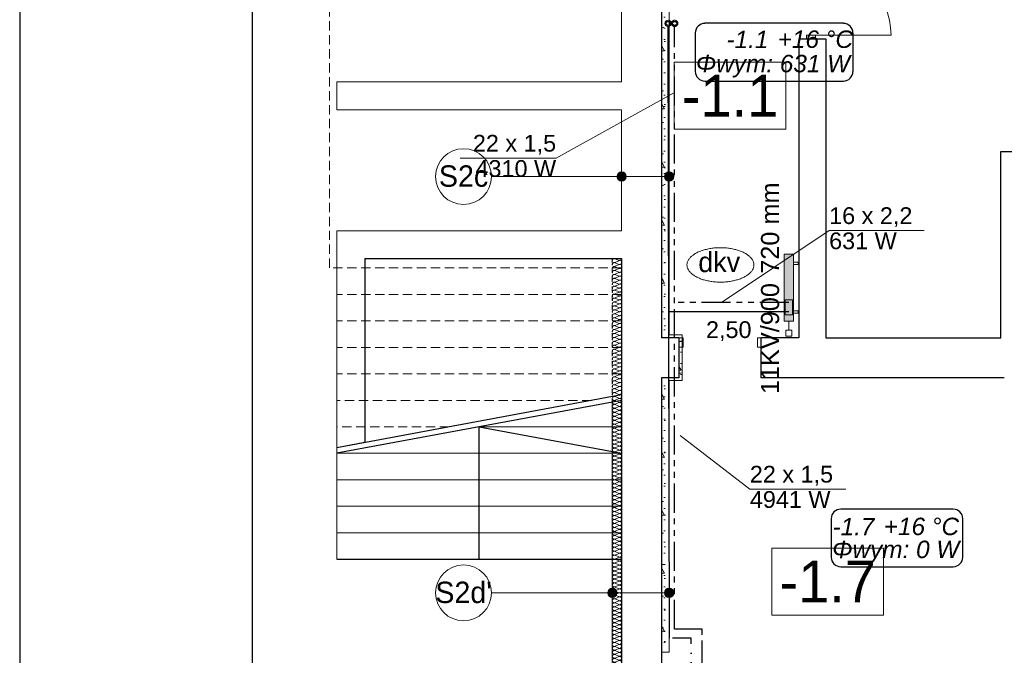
# Model space of a CAD drawing. Header units: millimetres. Extents: x -17429 to 155243, y -2908 to 188569.
# Tile 3 of 113: x -17310 to -6728, y 14084 to 20913. Entities that reach past the tile are written whole.
import ezdxf
from ezdxf.lldxf.tags import DXFTag

# ---------------------------------------------------------------- set-up
doc = ezdxf.new("R2010")
doc.units = ezdxf.units.MM
doc.header["$MEASUREMENT"] = 0
for name, pattern in [('DIVIDEX2', [2.5, 1, -0.5, 0, -0.5, 0, -0.5]), ('Hidden Line', [100, 50, -50]), ('Krawędzie ukryte', [150, 100, -50]), ('PHANTOM', [2.5, 1.25, -0.25, 0.25, -0.25, 0.25, -0.25])]:
    doc.linetypes.add(name, pattern=pattern)
doc.layers.get('0').update_dxf_attribs({"lineweight": 5})
for name, color, linetype in [('#podkład', 252, 'Continuous'), ('_TABELA', 7, 'Continuous'), ('Arch ocieplenie', 252, 'Continuous'), ('Arch opisy', 252, 'Continuous'), ('IS_Armatura_podłączeniowa_grz._dolnozas.', 255, 'SOLID'), ('IS_Armatura_Therm', 7, 'SOLID'), ('IS_Grafika', 7, 'SOLID'), ('IS_Grzejniki_Plan_rzut', 7, 'SOLID'), ('IS_Opisy_działek_Therm', 7, 'SOLID'), ('IS_Powrót', 5, 'DASH'), ('IS_Text_Armatury_Therm', 7, 'Continuous'), ('IS_Text_Konstrukcji', 7, 'Continuous'), ('IS_Text_Odbiornikow_Therm', 7, 'Continuous'), ('IS_Zasilanie', 1, 'SOLID')]:
    doc.layers.add(name, color=color, linetype=linetype)
doc.layers.add('arch izolacje_Nr_Pióra__3', color=7, linetype='Continuous', lineweight=13, true_color=0xff6600)
doc.layers.add('Arch ocieplenie_Nr_Pióra__22', color=7, linetype='Continuous', lineweight=9, true_color=0x7f7f7f)
for name, color, linetype, lineweight in [('Arch ocieplenie_Nr_Pióra__21', 252, 'Continuous', 13), ('Arch opisy_Nr_Pióra__1', 252, 'Continuous', 25), ('Arch opisy_Nr_Pióra__21', 252, 'Continuous', 13), ('INWENT. DRZWI_Nr_Pióra__21', 7, 'Continuous', 13), ('INWENT.ŚCIANY_Nr_Pióra__1', 252, 'Continuous', 25), ('Istniejące schody_Nr_Pióra__21', 7, 'Continuous', 13)]:
    doc.layers.add(name, color=color, linetype=linetype, lineweight=lineweight)
doc.styles.add('GENERATED_STYLE_3', font='txt')
doc.styles.add('GENERATED_STYLE_4', font='txt')
doc.styles.add('MtXpl_Arial', font='txt', dxfattribs={"height": 0.2})
doc.styles.get("Standard").update_dxf_attribs({"font": 'arial.ttf', "bigfont": 'BIGFONT.SHX'})
tags = doc.linetypes.add('DASH', pattern=[15, 10, -5]).pattern_tags.tags
tags[6:7] = [DXFTag(74, 4), DXFTag(75, 0), DXFTag(340, '0'), DXFTag(46, 0.0), DXFTag(50, 0.0), DXFTag(44, 0.0), DXFTag(45, 0.0)]
tags[4:5] = [DXFTag(74, 4), DXFTag(75, 0), DXFTag(340, '0'), DXFTag(46, 0.0), DXFTag(50, 0.0), DXFTag(44, 0.0), DXFTag(45, 0.0)]
tags = doc.linetypes.add('SOLID', pattern=[10, 10, 0]).pattern_tags.tags
tags[6:7] = [DXFTag(74, 4), DXFTag(75, 0), DXFTag(340, '0'), DXFTag(46, 0.0), DXFTag(50, 0.0), DXFTag(44, 0.0), DXFTag(45, 0.0)]
tags[4:5] = [DXFTag(74, 4), DXFTag(75, 0), DXFTag(340, '0'), DXFTag(46, 0.0), DXFTag(50, 0.0), DXFTag(44, 0.0), DXFTag(45, 0.0)]
pattern_1 = [(0, (0, 0), (0, 623.538), [60, -300]), (0, (180, 311.8), (0, 623.538), [60, -300]), (60, (0, 0), (-540, 311.769), [60, -300]), (60, (360, 0), (-540, 311.769), [60, -300]), (120, (60, 0), (540, 311.769), [60, -300]), (120, (420, 0), (540, 311.769), [60, -300]), (0, (0, 60), (0, 120), [0, -120, 0, -180]), (45, (60, 60), (-84.8528, 84.8528), [0, -90, 0, -150])]

# ---------------------------------------------------------------- blocks, each defined once
blk = doc.blocks.new('Izolacja cieplna 14_77', base_point=(-10841, 16865))
at = {"layer": 'Arch ocieplenie_Nr_Pióra__22', "linetype": 'Continuous'}
for p, q in [((-10911, 16863), (-10871, 16845)), ((-10871, 16841), (-10911, 16824)), ((-10911, 16820), (-10871, 16802)), ((-10871, 16799), (-10911, 16781)), ((-10911, 16777), (-10871, 16760)), ((-10871, 16756), (-10911, 16738)), ((-10911, 16735), (-10871, 16717)), ((-10871, 16714), (-10911, 16696)), ((-10911, 16692), (-10871, 16674)), ((-10871, 16671), (-10911, 16653)), ((-10911, 16650), (-10871, 16632)), ((-10871, 16628), (-10911, 16611)), ((-10911, 16607), (-10871, 16589)), ((-10871, 16586), (-10911, 16568)), ((-10911, 16564), (-10871, 16547)), ((-10871, 16543), (-10911, 16525)), ((-10911, 16522), (-10871, 16504)), ((-10871, 16500), (-10911, 16483)), ((-10911, 16479), (-10871, 16461)), ((-10871, 16458), (-10911, 16440)), ((-10911, 16436), (-10871, 16419)), ((-10871, 16415), (-10911, 16397)), ((-10911, 16394), (-10871, 16376)), ((-10871, 16373), (-10911, 16355)), ((-10911, 16351), (-10871, 16333)), ((-10871, 16330), (-10911, 16312)), ((-10911, 16309), (-10871, 16291)), ((-10871, 16287), (-10911, 16270)), ((-10911, 16266), (-10871, 16248)), ((-10871, 16245), (-10911, 16227)), ((-10911, 16223), (-10871, 16206)), ((-10871, 16202), (-10911, 16184)), ((-10911, 16181), (-10871, 16163)), ((-10871, 16159), (-10911, 16142)), ((-10911, 16138), (-10871, 16120)), ((-10871, 16117), (-10911, 16099)), ((-10911, 16095), (-10871, 16078)), ((-10871, 16074), (-10911, 16056)), ((-10911, 16053), (-10871, 16035)), ((-10871, 16031), (-10911, 16014)), ((-10911, 16010), (-10871, 15992)), ((-10871, 15989), (-10911, 15971)), ((-10911, 15968), (-10871, 15950)), ((-10871, 15946), (-10911, 15928)), ((-10911, 15925), (-10871, 15907)), ((-10871, 15904), (-10911, 15886)), ((-10911, 15882), (-10871, 15865)), ((-10871, 15861), (-10911, 15843)), ((-10911, 15840), (-10871, 15822)), ((-10871, 15818), (-10911, 15801)), ((-10911, 15797), (-10871, 15779)), ((-10871, 15776), (-10911, 15758)), ((-10911, 15754), (-10871, 15737)), ((-10871, 15733), (-10911, 15715)), ((-10911, 15712), (-10871, 15694)), ((-10871, 15690), (-10911, 15673)), ((-10911, 15669), (-10871, 15651)), ((-10871, 15648), (-10911, 15630)), ((-10911, 15626), (-10871, 15609)), ((-10871, 15605), (-10911, 15587)), ((-10911, 15584), (-10871, 15566)), ((-10871, 15563), (-10911, 15545)), ((-10911, 15541), (-10871, 15523)), ((-10871, 15520), (-10911, 15502)), ((-10911, 15499), (-10871, 15481)), ((-10871, 15477), (-10911, 15460)), ((-10911, 15456), (-10871, 15438)), ((-10871, 15435), (-10911, 15417)), ((-10911, 15413), (-10871, 15396)), ((-10871, 15392), (-10911, 15374)), ((-10911, 15371), (-10871, 15353)), ((-10871, 15349), (-10911, 15332)), ((-10911, 15328), (-10871, 15310)), ((-10871, 15307), (-10911, 15289)), ((-10911, 15285), (-10871, 15268)), ((-10871, 15264), (-10911, 15246)), ((-10911, 15243), (-10871, 15225)), ((-10871, 15222), (-10911, 15204)), ((-10911, 15200), (-10871, 15182)), ((-10871, 15179), (-10911, 15161)), ((-10911, 15158), (-10871, 15140)), ((-10871, 15136), (-10911, 15119)), ((-10911, 15115), (-10871, 15097)), ((-10871, 15094), (-10911, 15076)), ((-10911, 15072), (-10871, 15055)), ((-10871, 15051), (-10911, 15033)), ((-10911, 15030), (-10871, 15012)), ((-10871, 15008), (-10911, 14991)), ((-10911, 14987), (-10871, 14969)), ((-10871, 14966), (-10911, 14948)), ((-10911, 14944), (-10871, 14927)), ((-10871, 14923), (-10911, 14905)), ((-10911, 14902), (-10871, 14884)), ((-10871, 14880), (-10911, 14863)), ((-10911, 14859), (-10871, 14841)), ((-10871, 14838), (-10911, 14820)), ((-10911, 14817), (-10871, 14799)), ((-10871, 14795), (-10911, 14777)), ((-10911, 14774), (-10871, 14756)), ((-10871, 14753), (-10911, 14735)), ((-10911, 14731), (-10871, 14714)), ((-10871, 14710), (-10911, 14692)), ((-10911, 14689), (-10871, 14671)), ((-10871, 14667), (-10911, 14650)), ((-10911, 14646), (-10871, 14628)), ((-10871, 14625), (-10911, 14607)), ((-10911, 14603), (-10871, 14586)), ((-10871, 14582), (-10911, 14564)), ((-10911, 14561), (-10871, 14543)), ((-10871, 14539), (-10911, 14522)), ((-10911, 14518), (-10871, 14500)), ((-10871, 14497), (-10911, 14479)), ((-10911, 14475), (-10871, 14458)), ((-10871, 14454), (-10911, 14436)), ((-10911, 14433), (-10871, 14415)), ((-10871, 14412), (-10911, 14394)), ((-10911, 14390), (-10871, 14373)), ((-10871, 14369), (-10911, 14351)), ((-10911, 14348), (-10871, 14330)), ((-10871, 14326), (-10911, 14309)), ((-10911, 14305), (-10871, 14287)), ((-10871, 14284), (-10911, 14266)), ((-10911, 14262), (-10871, 14245)), ((-10871, 14241), (-10911, 14223)), ((-10911, 14220), (-10871, 14202)), ((-10871, 14198), (-10911, 14181)), ((-10911, 14177), (-10871, 14159)), ((-10871, 14156), (-10911, 14138)), ((-10911, 14134), (-10871, 14117)), ((-10871, 14113), (-10911, 14095)), ((-10911, 14092), (-10871, 14074)), ((-10871, 14071), (-10911, 14053)), ((-10911, 14049), (-10871, 14031)), ((-10871, 14028), (-10911, 14010)), ((-10911, 14007), (-10871, 13989)), ((-10871, 13985), (-10911, 13968)), ((-10911, 13964), (-10871, 13946)), ((-10871, 13943), (-10911, 13925)), ((-10911, 13921), (-10871, 13904)), ((-10871, 13900), (-10911, 13882)), ((-10911, 13879), (-10871, 13861)), ((-10871, 13857), (-10911, 13840)), ((-10911, 13836), (-10871, 13818)), ((-10871, 13815), (-10911, 13797)), ((-10911, 13793), (-10871, 13776)), ((-10871, 13772), (-10911, 13754)), ((-10911, 13751), (-10871, 13733)), ((-10871, 13729), (-10911, 13712)), ((-10911, 13708), (-10871, 13690)), ((-10871, 13687), (-10911, 13669)), ((-10911, 13666), (-10871, 13648)), ((-10871, 13644), (-10911, 13626)), ((-10911, 13623), (-10871, 13605)), ((-10871, 13602), (-10911, 13584)), ((-10911, 13580), (-10871, 13563)), ((-10871, 13559), (-10911, 13541)), ((-10911, 13538), (-10871, 13520)), ((-10871, 13516), (-10911, 13499)), ((-10911, 13495), (-10871, 13477)), ((-10871, 13474), (-10911, 13456)), ((-10911, 13452), (-10871, 13435)), ((-10871, 13431), (-10911, 13413)), ((-10911, 13410), (-10871, 13392)), ((-10871, 13388), (-10911, 13371)), ((-10911, 13367), (-10871, 13349)), ((-10871, 13346), (-10911, 13328)), ((-10911, 13324), (-10871, 13307)), ((-10871, 13303), (-10911, 13285)), ((-10911, 13282), (-10871, 13264)), ((-10871, 13261), (-10911, 13243)), ((-10911, 13239), (-10871, 13222)), ((-10871, 13218), (-10911, 13200)), ((-10911, 13197), (-10871, 13179)), ((-10871, 13175), (-10911, 13158)), ((-10911, 13154), (-10871, 13136)), ((-10871, 13133), (-10911, 13115)), ((-10911, 13111), (-10871, 13094)), ((-10871, 13090), (-10911, 13072)), ((-10911, 13069), (-10871, 13051)), ((-10871, 13047), (-10911, 13030)), ((-10911, 13026), (-10871, 13008)), ((-10871, 13005), (-10911, 12987)), ((-10911, 12983), (-10871, 12966)), ((-10871, 12962), (-10911, 12944)), ((-10911, 12941), (-10871, 12923)), ((-10871, 12920), (-10911, 12902)), ((-10911, 12898), (-10871, 12880)), ((-10871, 12877), (-10911, 12859)), ((-10911, 12856), (-10871, 12838)), ((-10871, 12834), (-10911, 12817)), ((-10911, 12813), (-10871, 12795)), ((-10871, 12792), (-10911, 12774)), ((-10911, 12770), (-10871, 12753)), ((-10871, 12749), (-10911, 12731)), ((-10911, 12728), (-10871, 12710)), ((-10871, 12706), (-10911, 12689)), ((-10911, 12685), (-10871, 12667)), ((-10871, 12664), (-10911, 12646)), ((-10911, 12642), (-10871, 12625)), ((-10871, 12621), (-10911, 12603)), ((-10911, 12600), (-10871, 12582)), ((-10871, 12578), (-10911, 12561)), ((-10911, 12557), (-10871, 12539)), ((-10871, 12536), (-10911, 12518)), ((-10911, 12515), (-10871, 12497)), ((-10871, 12493), (-10911, 12475)), ((-10911, 12472), (-10871, 12454)), ((-10871, 12451), (-10911, 12433)), ((-10911, 12429), (-10871, 12412)), ((-10871, 12408), (-10911, 12390)), ((-10911, 12387), (-10871, 12369)), ((-10871, 12365), (-10911, 12348)), ((-10911, 12344), (-10871, 12326)), ((-10871, 12323), (-10911, 12305)), ((-10911, 12301), (-10871, 12284)), ((-10871, 12280), (-10911, 12262)), ((-10911, 12259), (-10871, 12241)), ((-10871, 12237), (-10911, 12220)), ((-10911, 12216), (-10871, 12198)), ((-10871, 12195), (-10911, 12177)), ((-10911, 12174), (-10871, 12156)), ((-10871, 12152), (-10911, 12134)), ((-10911, 12131), (-10871, 12113)), ((-10871, 12110), (-10911, 12092)), ((-10911, 12088), (-10871, 12071)), ((-10871, 12067), (-10911, 12049)), ((-10911, 12046), (-10871, 12028)), ((-10871, 12024), (-10911, 12007)), ((-10911, 12003), (-10871, 11985)), ((-10871, 11982), (-10911, 11964)), ((-10911, 11960), (-10871, 11943)), ((-10871, 11939), (-10911, 11921)), ((-10911, 11918), (-10871, 11900)), ((-10871, 11896), (-10911, 11879)), ((-10911, 11875), (-10871, 11857)), ((-10871, 11854), (-10911, 11836)), ((-10911, 11832), (-10871, 11815)), ((-10871, 11811), (-10911, 11793)), ((-10911, 11790), (-10871, 11772)), ((-10871, 11769), (-10911, 11751)), ((-10911, 11747), (-10871, 11729)), ((-10871, 11726), (-10911, 11708)), ((-10911, 11705), (-10871, 11687)), ((-10871, 11683), (-10911, 11666)), ((-10911, 11662), (-10871, 11644)), ((-10871, 11641), (-10911, 11623)), ((-10911, 11619), (-10871, 11602)), ((-10871, 11598), (-10911, 11580)), ((-10911, 11577), (-10871, 11559)), ((-10871, 11555), (-10911, 11538))]:
    blk.add_line(p, q, dxfattribs=at)
for centre, start_param, end_param in [((-10920, 16843), 2.728799, 6.695979), ((-10862, 16865), 5.870392, 7.853982), ((-10862, 16822), 5.870392, 9.837571), ((-10920, 16801), 2.728799, 6.695979), ((-10920, 16758), 2.728799, 6.695979), ((-10920, 16715), 2.728799, 6.695979), ((-10862, 16779), 5.870392, 9.837571), ((-10862, 16737), 5.870392, 9.837571), ((-10920, 16673), 2.728799, 6.695979), ((-10920, 16630), 2.728799, 6.695979), ((-10862, 16694), 5.870392, 9.837571), ((-10862, 16651), 5.870392, 9.837571), ((-10862, 16609), 5.870392, 9.837571), ((-10920, 16587), 2.728799, 6.695979), ((-10920, 16545), 2.728799, 6.695979), ((-10920, 16502), 2.728799, 6.695979), ((-10862, 16566), 5.870392, 9.837571), ((-10862, 16523), 5.870392, 9.837571), ((-10920, 16460), 2.728799, 6.695979), ((-10920, 16417), 2.728799, 6.695979), ((-10862, 16481), 5.870392, 9.837571), ((-10862, 16438), 5.870392, 9.837571), ((-10862, 16396), 5.870392, 9.837571), ((-10920, 16374), 2.728799, 6.695979), ((-10920, 16332), 2.728799, 6.695979), ((-10920, 16289), 2.728799, 6.695979), ((-10862, 16353), 5.870392, 9.837571), ((-10862, 16310), 5.870392, 9.837571), ((-10920, 16246), 2.728799, 6.695979), ((-10920, 16204), 2.728799, 6.695979), ((-10862, 16268), 5.870392, 9.837571), ((-10862, 16225), 5.870392, 9.837571), ((-10862, 16182), 5.870392, 9.837571), ((-10920, 16161), 2.728799, 6.695979), ((-10920, 16119), 2.728799, 6.695979), ((-10920, 16076), 2.728799, 6.695979), ((-10862, 16140), 5.870392, 9.837571), ((-10862, 16097), 5.870392, 9.837571), ((-10920, 16033), 2.728799, 6.695979), ((-10920, 15991), 2.728799, 6.695979), ((-10862, 16055), 5.870392, 9.837571), ((-10862, 16012), 5.870392, 9.837571), ((-10862, 15969), 5.870392, 9.837571), ((-10920, 15948), 2.728799, 6.695979), ((-10920, 15905), 2.728799, 6.695979), ((-10920, 15863), 2.728799, 6.695979), ((-10862, 15927), 5.870392, 9.837571), ((-10862, 15884), 5.870392, 9.837571), ((-10920, 15820), 2.728799, 6.695979), ((-10920, 15777), 2.728799, 6.695979), ((-10862, 15841), 5.870392, 9.837571), ((-10862, 15799), 5.870392, 9.837571), ((-10862, 15756), 5.870392, 9.837571), ((-10920, 15735), 2.728799, 6.695979), ((-10920, 15692), 2.728799, 6.695979), ((-10920, 15650), 2.728799, 6.695979), ((-10862, 15714), 5.870392, 9.837571), ((-10862, 15671), 5.870392, 9.837571), ((-10920, 15607), 2.728799, 6.695979), ((-10920, 15564), 2.728799, 6.695979), ((-10862, 15628), 5.870392, 9.837571), ((-10862, 15586), 5.870392, 9.837571), ((-10862, 15543), 5.870392, 9.837571), ((-10920, 15522), 2.728799, 6.695979), ((-10920, 15479), 2.728799, 6.695979), ((-10920, 15436), 2.728799, 6.695979), ((-10862, 15500), 5.870392, 9.837571), ((-10862, 15458), 5.870392, 9.837571), ((-10920, 15394), 2.728799, 6.695979), ((-10920, 15351), 2.728799, 6.695979), ((-10862, 15415), 5.870392, 9.837571), ((-10862, 15373), 5.870392, 9.837571), ((-10862, 15330), 5.870392, 9.837571), ((-10920, 15309), 2.728799, 6.695979), ((-10920, 15266), 2.728799, 6.695979), ((-10920, 15223), 2.728799, 6.695979), ((-10862, 15287), 5.870392, 9.837571), ((-10862, 15245), 5.870392, 9.837571), ((-10920, 15181), 2.728799, 6.695979), ((-10920, 15138), 2.728799, 6.695979), ((-10862, 15202), 5.870392, 9.837571), ((-10862, 15159), 5.870392, 9.837571), ((-10862, 15117), 5.870392, 9.837571), ((-10920, 15095), 2.728799, 6.695979), ((-10920, 15053), 2.728799, 6.695979), ((-10920, 15010), 2.728799, 6.695979), ((-10862, 15074), 5.870392, 9.837571), ((-10862, 15031), 5.870392, 9.837571), ((-10920, 14968), 2.728799, 6.695979), ((-10920, 14925), 2.728799, 6.695979), ((-10862, 14989), 5.870392, 9.837571), ((-10862, 14946), 5.870392, 9.837571), ((-10862, 14904), 5.870392, 9.837571), ((-10920, 14882), 2.728799, 6.695979), ((-10920, 14840), 2.728799, 6.695979), ((-10920, 14797), 2.728799, 6.695979), ((-10862, 14861), 5.870392, 9.837571), ((-10862, 14818), 5.870392, 9.837571), ((-10920, 14754), 2.728799, 6.695979), ((-10920, 14712), 2.728799, 6.695979), ((-10862, 14776), 5.870392, 9.837571), ((-10862, 14733), 5.870392, 9.837571), ((-10862, 14690), 5.870392, 9.837571), ((-10920, 14669), 2.728799, 6.695979), ((-10920, 14626), 2.728799, 6.695979), ((-10920, 14584), 2.728799, 6.695979), ((-10862, 14648), 5.870392, 9.837571), ((-10862, 14605), 5.870392, 9.837571), ((-10920, 14541), 2.728799, 6.695979), ((-10920, 14499), 2.728799, 6.695979), ((-10862, 14563), 5.870392, 9.837571), ((-10862, 14520), 5.870392, 9.837571), ((-10862, 14477), 5.870392, 9.837571), ((-10920, 14456), 2.728799, 6.695979), ((-10920, 14413), 2.728799, 6.695979), ((-10920, 14371), 2.728799, 6.695979), ((-10862, 14435), 5.870392, 9.837571), ((-10862, 14392), 5.870392, 9.837571), ((-10920, 14328), 2.728799, 6.695979), ((-10920, 14285), 2.728799, 6.695979), ((-10862, 14349), 5.870392, 9.837571), ((-10862, 14307), 5.870392, 9.837571), ((-10862, 14264), 5.870392, 9.837571), ((-10920, 14243), 2.728799, 6.695979), ((-10920, 14200), 2.728799, 6.695979), ((-10920, 14158), 2.728799, 6.695979), ((-10862, 14222), 5.870392, 9.837571), ((-10862, 14179), 5.870392, 9.837571), ((-10920, 14115), 2.728799, 6.695979), ((-10920, 14072), 2.728799, 6.695979), ((-10862, 14136), 5.870392, 9.837571), ((-10862, 14094), 5.870392, 9.837571), ((-10862, 14051), 5.870392, 9.837571), ((-10920, 14030), 2.728799, 6.695979), ((-10920, 13987), 2.728799, 6.695979), ((-10920, 13944), 2.728799, 6.695979), ((-10862, 14008), 5.870392, 9.837571), ((-10862, 13966), 5.870392, 9.837571), ((-10920, 13902), 2.728799, 6.695979), ((-10920, 13859), 2.728799, 6.695979), ((-10862, 13923), 5.870392, 9.837571), ((-10862, 13880), 5.870392, 9.837571), ((-10920, 13817), 2.728799, 6.695979), ((-10920, 13774), 2.728799, 6.695979), ((-10862, 13838), 5.870392, 9.837571), ((-10862, 13795), 5.870392, 9.837571), ((-10862, 13753), 5.870392, 9.837571), ((-10920, 13731), 2.728799, 6.695979), ((-10920, 13689), 2.728799, 6.695979), ((-10920, 13646), 2.728799, 6.695979), ((-10862, 13710), 5.870392, 9.837571), ((-10862, 13667), 5.870392, 9.837571), ((-10920, 13603), 2.728799, 6.695979), ((-10920, 13561), 2.728799, 6.695979), ((-10862, 13625), 5.870392, 9.837571), ((-10862, 13582), 5.870392, 9.837571), ((-10862, 13539), 5.870392, 9.837571), ((-10920, 13518), 2.728799, 6.695979), ((-10920, 13475), 2.728799, 6.695979), ((-10920, 13433), 2.728799, 6.695979), ((-10862, 13497), 5.870392, 9.837571), ((-10862, 13454), 5.870392, 9.837571), ((-10920, 13390), 2.728799, 6.695979), ((-10920, 13348), 2.728799, 6.695979), ((-10862, 13412), 5.870392, 9.837571), ((-10862, 13369), 5.870392, 9.837571), ((-10862, 13326), 5.870392, 9.837571), ((-10920, 13305), 2.728799, 6.695979), ((-10920, 13262), 2.728799, 6.695979), ((-10920, 13220), 2.728799, 6.695979), ((-10862, 13284), 5.870392, 9.837571), ((-10862, 13241), 5.870392, 9.837571), ((-10920, 13177), 2.728799, 6.695979), ((-10920, 13134), 2.728799, 6.695979), ((-10862, 13198), 5.870392, 9.837571), ((-10862, 13156), 5.870392, 9.837571), ((-10862, 13113), 5.870392, 9.837571), ((-10920, 13092), 2.728799, 6.695979), ((-10920, 13049), 2.728799, 6.695979), ((-10920, 13007), 2.728799, 6.695979), ((-10862, 13071), 5.870392, 9.837571), ((-10862, 13028), 5.870392, 9.837571), ((-10920, 12964), 2.728799, 6.695979), ((-10920, 12921), 2.728799, 6.695979), ((-10862, 12985), 5.870392, 9.837571), ((-10862, 12943), 5.870392, 9.837571), ((-10862, 12900), 5.870392, 9.837571), ((-10920, 12879), 2.728799, 6.695979), ((-10920, 12836), 2.728799, 6.695979), ((-10920, 12793), 2.728799, 6.695979), ((-10862, 12857), 5.870392, 9.837571), ((-10862, 12815), 5.870392, 9.837571), ((-10920, 12751), 2.728799, 6.695979), ((-10920, 12708), 2.728799, 6.695979), ((-10862, 12772), 5.870392, 9.837571), ((-10862, 12729), 5.870392, 9.837571), ((-10862, 12687), 5.870392, 9.837571), ((-10920, 12666), 2.728799, 6.695979), ((-10920, 12623), 2.728799, 6.695979), ((-10920, 12580), 2.728799, 6.695979), ((-10862, 12644), 5.870392, 9.837571), ((-10862, 12602), 5.870392, 9.837571), ((-10920, 12538), 2.728799, 6.695979), ((-10920, 12495), 2.728799, 6.695979), ((-10862, 12559), 5.870392, 9.837571), ((-10862, 12516), 5.870392, 9.837571), ((-10862, 12474), 5.870392, 9.837571), ((-10920, 12452), 2.728799, 6.695979), ((-10920, 12410), 2.728799, 6.695979), ((-10920, 12367), 2.728799, 6.695979), ((-10862, 12431), 5.870392, 9.837571), ((-10862, 12388), 5.870392, 9.837571), ((-10920, 12324), 2.728799, 6.695979), ((-10920, 12282), 2.728799, 6.695979), ((-10862, 12346), 5.870392, 9.837571), ((-10862, 12303), 5.870392, 9.837571), ((-10862, 12261), 5.870392, 9.837571), ((-10920, 12239), 2.728799, 6.695979), ((-10920, 12197), 2.728799, 6.695979), ((-10920, 12154), 2.728799, 6.695979), ((-10862, 12218), 5.870392, 9.837571), ((-10862, 12175), 5.870392, 9.837571), ((-10920, 12111), 2.728799, 6.695979), ((-10920, 12069), 2.728799, 6.695979), ((-10862, 12133), 5.870392, 9.837571), ((-10862, 12090), 5.870392, 9.837571), ((-10862, 12047), 5.870392, 9.837571), ((-10920, 12026), 2.728799, 6.695979), ((-10920, 11983), 2.728799, 6.695979), ((-10920, 11941), 2.728799, 6.695979), ((-10862, 12005), 5.870392, 9.837571), ((-10862, 11962), 5.870392, 9.837571), ((-10920, 11898), 2.728799, 6.695979), ((-10920, 11856), 2.728799, 6.695979), ((-10862, 11920), 5.870392, 9.837571), ((-10862, 11877), 5.870392, 9.837571), ((-10862, 11834), 5.870392, 9.837571), ((-10920, 11813), 2.728799, 6.695979), ((-10920, 11770), 2.728799, 6.695979), ((-10920, 11728), 2.728799, 6.695979), ((-10862, 11792), 5.870392, 9.837571), ((-10862, 11749), 5.870392, 9.837571), ((-10920, 11685), 2.728799, 6.695979), ((-10920, 11642), 2.728799, 6.695979), ((-10862, 11706), 5.870392, 9.837571), ((-10862, 11664), 5.870392, 9.837571), ((-10862, 11621), 5.870392, 9.837571), ((-10920, 11600), 2.728799, 6.695979), ((-10920, 11557), 2.728799, 6.695979), ((-10862, 11578), 5.870392, 9.837571), ((-10862, 11536), 1.570796, 3.554385)]:
    blk.add_ellipse(centre, major_axis=(0, -21.3), ratio=0.9978, start_param=start_param, end_param=end_param, dxfattribs=at)
blk = doc.blocks.new('Izolacja cieplna 14_78', base_point=(-10841, 18346))
at = {"layer": 'Arch ocieplenie_Nr_Pióra__22', "linetype": 'Hidden Line'}
for p, q in [((-10911, 18344), (-10871, 18326)), ((-10871, 18323), (-10911, 18305)), ((-10911, 18302), (-10871, 18284)), ((-10871, 18281), (-10911, 18263)), ((-10911, 18259), (-10871, 18242)), ((-10871, 18238), (-10911, 18221)), ((-10911, 18217), (-10871, 18200)), ((-10871, 18196), (-10911, 18178)), ((-10911, 18175), (-10871, 18157)), ((-10871, 18154), (-10911, 18136)), ((-10911, 18132), (-10871, 18115)), ((-10871, 18111), (-10911, 18094)), ((-10911, 18090), (-10871, 18073)), ((-10871, 18069), (-10911, 18051)), ((-10911, 18048), (-10871, 18030)), ((-10871, 18027), (-10911, 18009)), ((-10911, 18005), (-10871, 17988)), ((-10871, 17984), (-10911, 17967)), ((-10911, 17963), (-10871, 17946)), ((-10871, 17942), (-10911, 17924)), ((-10911, 17921), (-10871, 17903)), ((-10871, 17900), (-10911, 17882)), ((-10911, 17879), (-10871, 17861)), ((-10871, 17857), (-10911, 17840)), ((-10911, 17836), (-10871, 17819)), ((-10871, 17815), (-10911, 17797)), ((-10911, 17794), (-10871, 17776)), ((-10871, 17773), (-10911, 17755)), ((-10911, 17752), (-10871, 17734)), ((-10871, 17730), (-10911, 17713)), ((-10911, 17709), (-10871, 17692)), ((-10871, 17688), (-10911, 17670)), ((-10911, 17667), (-10871, 17649)), ((-10871, 17646), (-10911, 17628)), ((-10911, 17625), (-10871, 17607)), ((-10871, 17603), (-10911, 17586)), ((-10911, 17582), (-10871, 17565)), ((-10871, 17561), (-10911, 17543)), ((-10911, 17540), (-10871, 17522)), ((-10871, 17519), (-10911, 17501)), ((-10911, 17498), (-10871, 17480)), ((-10871, 17476), (-10911, 17459)), ((-10911, 17455), (-10871, 17438)), ((-10871, 17434), (-10911, 17417)), ((-10911, 17413), (-10871, 17395)), ((-10871, 17392), (-10911, 17374)), ((-10911, 17371), (-10871, 17353)), ((-10871, 17349), (-10911, 17332)), ((-10911, 17328), (-10871, 17311)), ((-10871, 17307), (-10911, 17290)), ((-10911, 17286), (-10871, 17268)), ((-10871, 17265), (-10911, 17247)), ((-10911, 17244), (-10871, 17226)), ((-10871, 17223), (-10911, 17205)), ((-10911, 17201), (-10871, 17184)), ((-10871, 17180), (-10911, 17163)), ((-10911, 17159), (-10871, 17141)), ((-10871, 17138), (-10911, 17120)), ((-10911, 17117), (-10871, 17099)), ((-10871, 17096), (-10911, 17078)), ((-10911, 17074), (-10871, 17057)), ((-10871, 17053), (-10911, 17036)), ((-10911, 17032), (-10871, 17014)), ((-10871, 17011), (-10911, 16993)), ((-10911, 16990), (-10871, 16972)), ((-10871, 16969), (-10911, 16951)), ((-10911, 16947), (-10871, 16930)), ((-10871, 16926), (-10911, 16909)), ((-10911, 16905), (-10871, 16887)), ((-10871, 16884), (-10911, 16866))]:
    blk.add_line(p, q, dxfattribs=at)
for centre, start_param, end_param in [((-10920, 18325), 1.158003, 5.125183), ((-10862, 18346), 4.299596, 6.283185), ((-10862, 18304), 4.299595, 8.266774), ((-10920, 18282), 1.158003, 5.125183), ((-10920, 18240), 1.158003, 5.125183), ((-10920, 18198), 1.158003, 5.125183), ((-10862, 18261), 4.299595, 8.266774), ((-10862, 18219), 4.299595, 8.266774), ((-10920, 18155), 1.158003, 5.125183), ((-10920, 18113), 1.158003, 5.125183), ((-10862, 18177), 4.299595, 8.266774), ((-10862, 18134), 4.299595, 8.266774), ((-10862, 18092), 4.299595, 8.266774), ((-10920, 18071), 1.158003, 5.125183), ((-10920, 18028), 1.158003, 5.125183), ((-10920, 17986), 1.158003, 5.125183), ((-10862, 18050), 4.299595, 8.266774), ((-10862, 18007), 4.299595, 8.266774), ((-10920, 17944), 1.158003, 5.125183), ((-10920, 17901), 1.158003, 5.125183), ((-10862, 17965), 4.299595, 8.266774), ((-10862, 17923), 4.299595, 8.266774), ((-10862, 17880), 4.299595, 8.266774), ((-10920, 17859), 1.158003, 5.125183), ((-10920, 17817), 1.158003, 5.125183), ((-10920, 17774), 1.158003, 5.125183), ((-10862, 17838), 4.299595, 8.266774), ((-10862, 17796), 4.299595, 8.266774), ((-10920, 17732), 1.158003, 5.125183), ((-10920, 17690), 1.158003, 5.125183), ((-10862, 17753), 4.299595, 8.266774), ((-10862, 17711), 4.299595, 8.266774), ((-10862, 17669), 4.299595, 8.266774), ((-10920, 17648), 1.158003, 5.125183), ((-10920, 17605), 1.158003, 5.125183), ((-10920, 17563), 1.158003, 5.125183), ((-10862, 17626), 4.299595, 8.266774), ((-10862, 17584), 4.299595, 8.266774), ((-10920, 17521), 1.158003, 5.125183), ((-10920, 17478), 1.158003, 5.125183), ((-10862, 17542), 4.299595, 8.266774), ((-10862, 17499), 4.299595, 8.266774), ((-10862, 17457), 4.299595, 8.266774), ((-10920, 17436), 1.158003, 5.125183), ((-10920, 17394), 1.158003, 5.125183), ((-10920, 17351), 1.158003, 5.125183), ((-10862, 17415), 4.299595, 8.266774), ((-10862, 17372), 4.299595, 8.266774), ((-10920, 17309), 1.158003, 5.125183), ((-10920, 17267), 1.158003, 5.125183), ((-10862, 17330), 4.299595, 8.266774), ((-10862, 17288), 4.299595, 8.266774), ((-10862, 17245), 4.299595, 8.266774), ((-10920, 17224), 1.158003, 5.125183), ((-10920, 17182), 1.158003, 5.125183), ((-10920, 17140), 1.158003, 5.125183), ((-10862, 17203), 4.299595, 8.266774), ((-10862, 17161), 4.299595, 8.266774), ((-10920, 17097), 1.158003, 5.125183), ((-10920, 17055), 1.158003, 5.125183), ((-10862, 17118), 4.299595, 8.266774), ((-10862, 17076), 4.299595, 8.266774), ((-10862, 17034), 4.299595, 8.266774), ((-10920, 17013), 1.158003, 5.125183), ((-10920, 16970), 1.158003, 5.125183), ((-10920, 16928), 1.158003, 5.125183), ((-10862, 16992), 4.299595, 8.266774), ((-10862, 16949), 4.299595, 8.266774), ((-10920, 16886), 1.158003, 5.125183), ((-10862, 16907), 4.299595, 8.266774), ((-10862, 16865), 6.283185, 8.266774)]:
    blk.add_ellipse(centre, major_axis=(21.3, 0), ratio=0.995015, start_param=start_param, end_param=end_param, dxfattribs=at)
blk = doc.blocks.new('Ściana_47', base_point=(-10411, 17066))
at = {"layer": 'Arch ocieplenie_Nr_Pióra__21', "linetype": 'Continuous'}
h = blk.add_hatch(dxfattribs=at)
h.set_pattern_fill('Structural_Concrete', color=256, style=0, pattern_type=2)
h.set_pattern_definition(pattern_1)
h.paths.add_polyline_path([(-10411, 17066), (-10411, 14116), (-10331, 14116), (-10331, 17036)], flags=0)
for p, q in [((-10411, 17066), (-10411, 14116)), ((-10331, 14116), (-10331, 17036)), ((-10411, 14116), (-10331, 14116))]:
    blk.add_line(p, q, dxfattribs=at)
blk = doc.blocks.new('Ściana_48', base_point=(-10411, 17066))
at = {"layer": 'Arch ocieplenie_Nr_Pióra__21', "linetype": 'Continuous'}
h = blk.add_hatch(dxfattribs=at)
h.set_pattern_fill('Structural_Concrete', color=256, style=0, pattern_type=2)
h.set_pattern_definition(pattern_1)
h.paths.add_polyline_path([(-10331, 17036), (-10191, 17036), (-10221, 17066), (-10411, 17066)], flags=0)
for p, q in [((-10221, 17066), (-10411, 17066)), ((-10331, 17036), (-10191, 17036))]:
    blk.add_line(p, q, dxfattribs=at)
blk = doc.blocks.new('Ściana_49', base_point=(-10221, 17066))
at = {"layer": 'Arch ocieplenie_Nr_Pióra__21', "linetype": 'Continuous'}
h = blk.add_hatch(dxfattribs=at)
h.set_pattern_fill('Structural_Concrete', color=256, style=0, pattern_type=2)
h.set_pattern_definition(pattern_1)
h.paths.add_polyline_path([(-10191, 17036), (-10191, 17526), (-10221, 17496), (-10221, 17066)], flags=0)
for p, q in [((-10221, 17496), (-10221, 17066)), ((-10191, 17036), (-10191, 17526))]:
    blk.add_line(p, q, dxfattribs=at)
blk = doc.blocks.new('Ściana_50', base_point=(-10221, 17496))
at = {"layer": 'Arch ocieplenie_Nr_Pióra__21', "linetype": 'Continuous'}
h = blk.add_hatch(dxfattribs=at)
h.set_pattern_fill('Structural_Concrete', color=256, style=0, pattern_type=2)
h.set_pattern_definition(pattern_1)
h.paths.add_polyline_path([(-10191, 17526), (-10331, 17526), (-10411, 17496), (-10221, 17496)], flags=0)
for p, q in [((-10411, 17496), (-10221, 17496)), ((-10191, 17526), (-10331, 17526))]:
    blk.add_line(p, q, dxfattribs=at)
blk = doc.blocks.new('Ściana_51', base_point=(-10411, 22596))
at = {"layer": 'Arch ocieplenie_Nr_Pióra__21', "linetype": 'Continuous'}
h = blk.add_hatch(dxfattribs=at)
h.set_pattern_fill('Structural_Concrete', color=256, style=0, pattern_type=2)
h.set_pattern_definition(pattern_1)
h.paths.add_polyline_path([(-10411, 22596), (-10411, 17496), (-10331, 17526), (-10331, 22566)], flags=0)
for p, q in [((-10411, 22596), (-10411, 17496)), ((-10331, 17526), (-10331, 22566))]:
    blk.add_line(p, q, dxfattribs=at)
blk = doc.blocks.new('Linia_98', base_point=(-10941, 14754))
at = {"layer": 'Arch opisy_Nr_Pióra__21', "color": 252, "linetype": 'Continuous'}
blk.add_line((-10941, 14754), (-12240, 14754), dxfattribs=at)
blk.add_circle((-12540, 14754), 300, dxfattribs=at)
blk = doc.blocks.new('Linia_99', base_point=(-10331, 14754))
at = {"layer": 'Arch opisy_Nr_Pióra__21', "linetype": 'Continuous'}
for points in [[(-10891, 14754), (-10895, 14773), (-10906, 14789), (-10922, 14800), (-10941, 14804), (-10960, 14800), (-10976, 14789), (-10987, 14773), (-10991, 14754), (-10987, 14735), (-10976, 14719), (-10960, 14708), (-10941, 14704), (-10922, 14708), (-10906, 14719), (-10895, 14735)], [(-10281, 14754), (-10285, 14773), (-10296, 14789), (-10312, 14800), (-10331, 14804), (-10350, 14800), (-10366, 14789), (-10377, 14773), (-10381, 14754), (-10377, 14735), (-10366, 14719), (-10350, 14708), (-10331, 14704), (-10312, 14708), (-10296, 14719), (-10285, 14735)]]:
    blk.add_hatch(color=252, dxfattribs=at).paths.add_polyline_path(points, flags=0)
at = {"layer": 'Arch opisy_Nr_Pióra__21', "color": 252, "linetype": 'Continuous'}
blk.add_line((-10381, 14754), (-10891, 14754), dxfattribs=at)
for centre in [(-10941, 14754), (-10331, 14754)]:
    blk.add_circle(centre, 50, dxfattribs=at)
blk = doc.blocks.new('Linia_100', base_point=(-10841, 19227))
at = {"layer": 'Arch opisy_Nr_Pióra__21', "color": 252, "linetype": 'Continuous'}
blk.add_line((-10841, 19227), (-12240, 19227), dxfattribs=at)
blk.add_circle((-12540, 19227), 300, dxfattribs=at)
blk = doc.blocks.new('Linia_101', base_point=(-10331, 19227))
at = {"layer": 'Arch opisy_Nr_Pióra__21', "linetype": 'Continuous'}
for points in [[(-10791, 19227), (-10795, 19246), (-10806, 19262), (-10822, 19273), (-10841, 19277), (-10860, 19273), (-10876, 19262), (-10887, 19246), (-10891, 19227), (-10887, 19208), (-10876, 19191), (-10860, 19180), (-10841, 19177), (-10822, 19180), (-10806, 19191), (-10795, 19208)], [(-10281, 19227), (-10285, 19246), (-10296, 19262), (-10312, 19273), (-10331, 19277), (-10350, 19273), (-10366, 19262), (-10377, 19246), (-10381, 19227), (-10377, 19208), (-10366, 19191), (-10350, 19180), (-10331, 19177), (-10312, 19180), (-10296, 19191), (-10285, 19208)]]:
    blk.add_hatch(color=252, dxfattribs=at).paths.add_polyline_path(points, flags=0)
at = {"layer": 'Arch opisy_Nr_Pióra__21', "color": 252, "linetype": 'Continuous'}
blk.add_line((-10381, 19227), (-10791, 19227), dxfattribs=at)
for centre in [(-10841, 19227), (-10331, 19227)]:
    blk.add_circle(centre, 50, dxfattribs=at)
blk = doc.blocks.new('YGGG')
at = {"layer": 'arch izolacje_Nr_Pióra__3', "color": 252, "linetype": 'Continuous'}
for p, q in [((-10841, 21516), (-10841, 20246)), ((-13901, 19946), (-13901, 20246)), ((-13901, 20246), (-10841, 20246)), ((-13901, 19946), (-10841, 19946)), ((-10841, 19946), (-10841, 18646)), ((-13901, 18646), (-10841, 18646)), ((-13901, 18646), (-13901, 16314)), ((-10941, 16805), (-10941, 11436))]:
    blk.add_line(p, q, dxfattribs=at)
at = {"layer": 'arch izolacje_Nr_Pióra__3', "color": 252, "linetype": 'Hidden Line'}
blk.add_line((-10941, 18346), (-10941, 16805), dxfattribs=at)
at = {"layer": 'Arch opisy_Nr_Pióra__21', "color": 252, "linetype": 'Continuous'}
for p, q in [((-9076, 20456), (-10276, 20456)), ((-10276, 20456), (-10276, 19736)), ((-9076, 19736), (-9076, 20456)), ((-10276, 19736), (-9076, 19736)), ((-8026, 15236), (-9226, 15236)), ((-9226, 15236), (-9226, 14516)), ((-8026, 14516), (-8026, 15236)), ((-9226, 14516), (-8026, 14516))]:
    blk.add_line(p, q, dxfattribs=at)
at = {"layer": 'INWENT. DRZWI_Nr_Pióra__21', "color": 252, "linetype": 'Continuous'}
for p, q in [((-8756, 20746), (-8856, 20746)), ((-8856, 20746), (-8856, 20706)), ((-8756, 20746), (-7946, 20746)), ((-8756, 20746), (-8756, 20706)), ((-10181, 17496), (-10221, 17496)), ((-10181, 17496), (-10181, 17396)), ((-9381, 17496), (-9381, 17396)), ((-9381, 17496), (-9341, 17496)), ((-10181, 17396), (-10221, 17396)), ((-9381, 17396), (-9341, 17396))]:
    blk.add_line(p, q, dxfattribs=at)
blk.add_arc((-8756, 20746), 810, 0, 90, dxfattribs=at)
at = {"layer": 'INWENT.ŚCIANY_Nr_Pióra__1', "color": 252, "linetype": 'Continuous'}
for p, q in [((-10411, 22596), (-10411, 17496)), ((-8936, 20706), (-8646, 20706)), ((-8936, 20706), (-8936, 17496)), ((-8646, 20706), (-8646, 17496)), ((-6766, 17496), (-6766, 19496)), ((-6766, 19496), (-6486, 19496)), ((-13601, 18346), (-10841, 18346)), ((-13601, 18346), (-13601, 16370)), ((-10841, 18346), (-10841, 11536)), ((-10221, 17496), (-10411, 17496)), ((-10221, 17066), (-10221, 17496)), ((-8941, 17496), (-9341, 17496)), ((-9341, 17066), (-9341, 17496)), ((-8646, 17496), (-6766, 17496)), ((-10411, 17066), (-10411, 11966)), ((-10221, 17066), (-10411, 17066)), ((-6731, 17066), (-9341, 17066)), ((-10841, 16883), (-13901, 16314)), ((-10841, 16823), (-13901, 16254)), ((-12371, 15116), (-12371, 16539)), ((-12371, 16539), (-10841, 16254)), ((-13601, 16370), (-13901, 16314)), ((-13901, 15116), (-10841, 15116))]:
    blk.add_line(p, q, dxfattribs=at)
at = {"layer": 'Istniejące schody_Nr_Pióra__21', "color": 252, "linetype": 'Krawędzie ukryte'}
for p, q in [((-13981, 18246), (-13981, 23096)), ((-10841, 18246), (-13981, 18246)), ((-10841, 17961), (-13901, 17961)), ((-10841, 17677), (-13901, 17677)), ((-10841, 17392), (-13901, 17392)), ((-10841, 17108), (-13901, 17108)), ((-11164, 16823), (-13901, 16823)), ((-12694, 16539), (-13901, 16539))]:
    blk.add_line(p, q, dxfattribs=at)
at = {"layer": 'Istniejące schody_Nr_Pióra__21', "color": 252, "linetype": 'Continuous'}
for p, q in [((-10841, 16539), (-12371, 16539)), ((-13901, 15116), (-13901, 16314)), ((-10841, 16254), (-13901, 16254)), ((-10841, 15969), (-13901, 15969)), ((-10841, 15685), (-13901, 15685)), ((-10841, 15400), (-13901, 15400)), ((-10841, 15116), (-13901, 15116))]:
    blk.add_line(p, q, dxfattribs=at)
at = {"layer": 'Arch ocieplenie', "color": 252}
for name, p in [('Ściana_51', (-10411, 22596)), ('Ściana_50', (-10221, 17496)), ('Ściana_49', (-10221, 17066)), ('Ściana_47', (-10411, 17066)), ('Ściana_48', (-10411, 17066))]:
    blk.add_blockref(name, p, dxfattribs=at)
at = {"layer": 'Arch ocieplenie', "color": 252, "linetype": 'Hidden Line', "lineweight": 9}
blk.add_blockref('Izolacja cieplna 14_78', (-10841, 18346), dxfattribs=at)
at = {"layer": 'Arch ocieplenie', "color": 252, "linetype": 'Continuous', "lineweight": 9}
blk.add_blockref('Izolacja cieplna 14_77', (-10841, 16865), dxfattribs=at)
at = {"layer": 'Arch opisy', "color": 252, "linetype": 'Continuous'}
for name, p in [('Linia_100', (-10841, 19227)), ('Linia_101', (-10331, 19227)), ('Linia_98', (-10941, 14754)), ('Linia_99', (-10331, 14754))]:
    blk.add_blockref(name, p, dxfattribs=at)
at = {"layer": 'Arch opisy_Nr_Pióra__1', "color": 252, "linetype": 'Continuous'}
for s, insert, char_height, attachment_point, style in [('{-1.1}', (-9676, 19871), 450, 8, 'GENERATED_STYLE_3'), ('{S2c}', (-12540, 19348), 230, 2, 'GENERATED_STYLE_4'), ('{-1.7}', (-8626, 14651), 450, 8, 'GENERATED_STYLE_3'), ("{S2d'}", (-12540, 14875), 230, 2, 'GENERATED_STYLE_4')]:
    blk.add_mtext(s, dxfattribs=dict(at, insert=insert, char_height=char_height, attachment_point=attachment_point, style=style))
blk = doc.blocks.new('gfgf')
at = {"layer": '_TABELA', "color": 7}
for p, q in [((-15802, 148063), (-15802, 118363)), ((-13302, 147453), (-13302, 118973))]:
    blk.add_line(p, q, dxfattribs=at)

msp = doc.modelspace()

# ---------------------------------------------------------------- linework, layer by layer
at = {"layer": 'IS_Armatura_podłączeniowa_grz._dolnozas.', "color": 7, "lineweight": 0, "ltscale": 10}
for p, q in [((-9005, 17903), (-9085, 17903)), ((-9085, 17903), (-9085, 17743)), ((-9005, 17743), (-9005, 17903)), ((-9085, 17743), (-9005, 17743))]:
    msp.add_line(p, q, dxfattribs=at)
at = {"layer": 'IS_Armatura_Therm', "color": 7, "lineweight": 0, "ltscale": 10}
for p, q in [((-9045, 17673), (-9045, 17576)), ((-9078, 17576), (-9078, 17511)), ((-9013, 17576), (-9078, 17576)), ((-9013, 17511), (-9013, 17576)), ((-9078, 17511), (-9013, 17511))]:
    msp.add_line(p, q, dxfattribs=at)
at = {"layer": 'IS_Grafika', "color": 7, "lineweight": 5, "ltscale": 10}
for points, knots in [([(-9779, 18463), (-9797, 18463), (-9832, 18462), (-9882, 18456), (-9930, 18446), (-9974, 18434), (-10014, 18419), (-10050, 18400), (-10081, 18380), (-10106, 18357), (-10124, 18333), (-10136, 18306), (-10139, 18287), (-10139, 18278)], [0, 0, 0, 0, 53.206774, 104.286131, 152.960622, 198.951577, 242.000697, 281.900205, 318.538128, 351.968842, 382.520946, 410.942343, 438.528187, 438.528187, 438.528187, 438.528187]), ([(-9419, 18278), (-9419, 18287), (-9422, 18306), (-9434, 18333), (-9453, 18357), (-9478, 18380), (-9508, 18400), (-9544, 18419), (-9584, 18434), (-9628, 18446), (-9676, 18456), (-9727, 18462), (-9761, 18463), (-9779, 18463)], [0, 0, 0, 0, 27.585844, 56.00724, 86.559344, 119.990058, 156.627982, 196.52749, 239.576609, 285.567565, 334.242055, 385.321413, 438.528187, 438.528187, 438.528187, 438.528187]), ([(-10139, 18278), (-10139, 18269), (-10136, 18250), (-10124, 18223), (-10106, 18199), (-10081, 18176), (-10050, 18156), (-10014, 18137), (-9974, 18122), (-9930, 18110), (-9882, 18100), (-9832, 18094), (-9797, 18093), (-9779, 18093)], [0, 0, 0, 0, 27.585844, 56.00724, 86.559344, 119.990058, 156.627982, 196.52749, 239.576609, 285.567565, 334.242055, 385.321413, 438.528187, 438.528187, 438.528187, 438.528187]), ([(-9779, 18093), (-9761, 18093), (-9727, 18094), (-9676, 18100), (-9628, 18110), (-9584, 18122), (-9544, 18137), (-9508, 18156), (-9478, 18176), (-9453, 18199), (-9434, 18223), (-9422, 18250), (-9419, 18269), (-9419, 18278)], [0, 0, 0, 0, 53.206774, 104.286131, 152.960622, 198.951577, 242.000697, 281.900205, 318.538128, 351.968842, 382.520946, 410.942343, 438.528187, 438.528187, 438.528187, 438.528187])]:
    msp.add_open_spline(points, degree=3, knots=knots, dxfattribs=at)
at = {"layer": 'IS_Grzejniki_Plan_rzut', "color": 252, "lineweight": 0, "ltscale": 10}
for p, q in [((-8995, 18393), (-9095, 18393)), ((-9095, 18393), (-9095, 17673)), ((-8995, 17673), (-8995, 18393)), ((-8995, 18306), (-8945, 18306)), ((-8945, 18281), (-8995, 18281)), ((-8945, 18306), (-8945, 18281)), ((-8945, 17786), (-8995, 17786)), ((-8945, 17761), (-8945, 17786)), ((-9095, 17673), (-8995, 17673)), ((-8995, 17761), (-8945, 17761))]:
    msp.add_line(p, q, dxfattribs=at)
at = {"layer": 'IS_Grzejniki_Plan_rzut', "color": 252, "linetype": 'Continuous', "lineweight": 0, "ltscale": 10, "extrusion": (0, 0, -1)}
for points in [[(8995, 17673), (9095, 18393), (9095, 17673)], [(9095, 18393), (8995, 17673), (8995, 18393)]]:
    msp.add_solid(points, dxfattribs=at)
at = {"layer": 'IS_Opisy_działek_Therm', "color": 7, "lineweight": 5, "ltscale": 10}
for p, q in [((-10271, 20130), (-11545, 19426)), ((-11545, 19426), (-12575, 19426)), ((-9768, 17873), (-8611, 18648)), ((-8611, 18648), (-7591, 18648)), ((-10212, 16445), (-9463, 15870)), ((-9463, 15870), (-8433, 15870))]:
    msp.add_line(p, q, dxfattribs=at)
at = {"layer": 'IS_Powrót', "color": 5, "lineweight": 30, "ltscale": 20}
for p, q in [((-10327, 14266), (-10341, 20839)), ((-9045, 17773), (-10331, 17773))]:
    msp.add_line(p, q, dxfattribs=at)
at = {"layer": 'IS_Powrót', "color": 5, "linetype": 'DIVIDEX2', "lineweight": 30, "ltscale": 200}
for p, q in [((-10095, 14266), (-10327, 14266)), ((-10095, 13205), (-10095, 14266))]:
    msp.add_line(p, q, dxfattribs=at)
at = {"layer": 'IS_Powrót', "color": 5, "lineweight": 0, "ltscale": 20}
msp.add_circle((-10341, 20873), 34.1, dxfattribs=at)
at = {"layer": 'IS_Powrót', "color": 5, "lineweight": 30, "ltscale": 20}
msp.add_circle((-10341, 20873), 22.1, dxfattribs=at)
at = {"layer": 'IS_Text_Konstrukcji', "color": 18, "linetype": 'SOLID', "ltscale": 10, "true_color": 0x000000}
for p, q in [((-8458, 20874), (-9946, 20874)), ((-10049, 20770), (-10049, 20357)), ((-8354, 20357), (-8354, 20770)), ((-9946, 20254), (-8458, 20254)), ((-7278, 15654), (-8486, 15654)), ((-8590, 15551), (-8590, 15138)), ((-7175, 15138), (-7175, 15551)), ((-8486, 15034), (-7278, 15034))]:
    msp.add_line(p, q, dxfattribs=at)
for centre, start, end in [((-9946, 20770), 90, 180), ((-8458, 20770), 360, 90), ((-9946, 20357), 180, 270), ((-8458, 20357), 270, 0), ((-8486, 15551), 90, 180), ((-7278, 15551), 360, 90), ((-8486, 15138), 180, 270), ((-7278, 15138), 270, 0)]:
    msp.add_arc(centre, 103, start, end, dxfattribs=at)
at = {"layer": 'IS_Zasilanie', "color": 1, "linetype": 'PHANTOM', "lineweight": 30, "ltscale": 250}
for p, q in [((-10271, 14366), (-10271, 20839)), ((-9045, 17873), (-10271, 17873)), ((-9974, 14366), (-10271, 14366)), ((-9974, 13305), (-9974, 14366))]:
    msp.add_line(p, q, dxfattribs=at)
at = {"layer": 'IS_Zasilanie', "color": 1, "linetype": 'PHANTOM', "lineweight": 0, "ltscale": 250}
msp.add_circle((-10271, 20873), 34.1, dxfattribs=at)
at = {"layer": 'IS_Zasilanie', "color": 1, "linetype": 'PHANTOM', "lineweight": 30, "ltscale": 250}
msp.add_circle((-10271, 20873), 22.1, dxfattribs=at)

# ---------------------------------------------------------------- block references
at = {"layer": '#podkład'}
msp.add_blockref('YGGG', (0, 0), dxfattribs=at)
msp.add_blockref('gfgf', (-1508, -121272))

# ---------------------------------------------------------------- texts
at = {"layer": 'IS_Grafika', "color": 7, "lineweight": 5, "ltscale": 10, "style": 'MtXpl_Arial'}
msp.add_text('dkv', height=216, dxfattribs=at).set_placement((-10017, 18201))
at = {"layer": 'IS_Opisy_działek_Therm', "color": 7, "lineweight": 5, "ltscale": 10, "char_height": 180}
for s, insert, attachment_point in [('\\fArial|b0|i0;22 x 1,5', (-11545, 19462), 9), ('\\fArial|b0|i0;4310 W', (-11545, 19404), 3), ('\\fArial|b0|i0;16 x 2,2', (-8611, 18684), 7), ('\\fArial|b0|i0;631 W', (-8611, 18627), 1), ('\\fArial|b0|i0;22 x 1,5', (-9463, 15906), 7), ('\\fArial|b0|i0;4941 W', (-9463, 15848), 1)]:
    msp.add_mtext(s, dxfattribs=dict(at, insert=insert, attachment_point=attachment_point))
at = {"layer": 'IS_Text_Armatury_Therm', "color": 7, "linetype": 'SOLID', "ltscale": 10, "insert": (-9445, 17459), "char_height": 180, "attachment_point": 9}
msp.add_mtext('\\fArial|b0|i0;2,50  ', dxfattribs=at)
at = {"layer": 'IS_Text_Konstrukcji', "color": 18, "linetype": 'SOLID', "ltscale": 10, "true_color": 0x000000, "char_height": 187.2}
for s, insert, attachment_point in [('\\fArial|b0|i1;-1.1', (-9264, 20607), 9), ('\\fArial|b0|i1;+16 °C', (-9164, 20607), 7), ('\\fArial|b0|i1;Φwym: 631 W', (-9214, 20535), 2), ('\\fArial|b0|i1;-1.7', (-8124, 15372), 9), ('\\fArial|b0|i1;+16 °C', (-8024, 15372), 7), ('\\fArial|b0|i1;Φwym: 0 W', (-7895, 15315), 2)]:
    msp.add_mtext(s, dxfattribs=dict(at, insert=insert, attachment_point=attachment_point))
at = {"layer": 'IS_Text_Odbiornikow_Therm', "color": 7, "linetype": 'SOLID', "ltscale": 10, "char_height": 194.4, "rotation": 90}
for s, insert, attachment_point in [('\\fArial|b0|i0;720 mm', (-9146, 18183), 7), ('\\fArial|b0|i0;11KV/900', (-9146, 18083), 9)]:
    msp.add_mtext(s, dxfattribs=dict(at, insert=insert, attachment_point=attachment_point))

doc.saveas('drawing.dxf')
